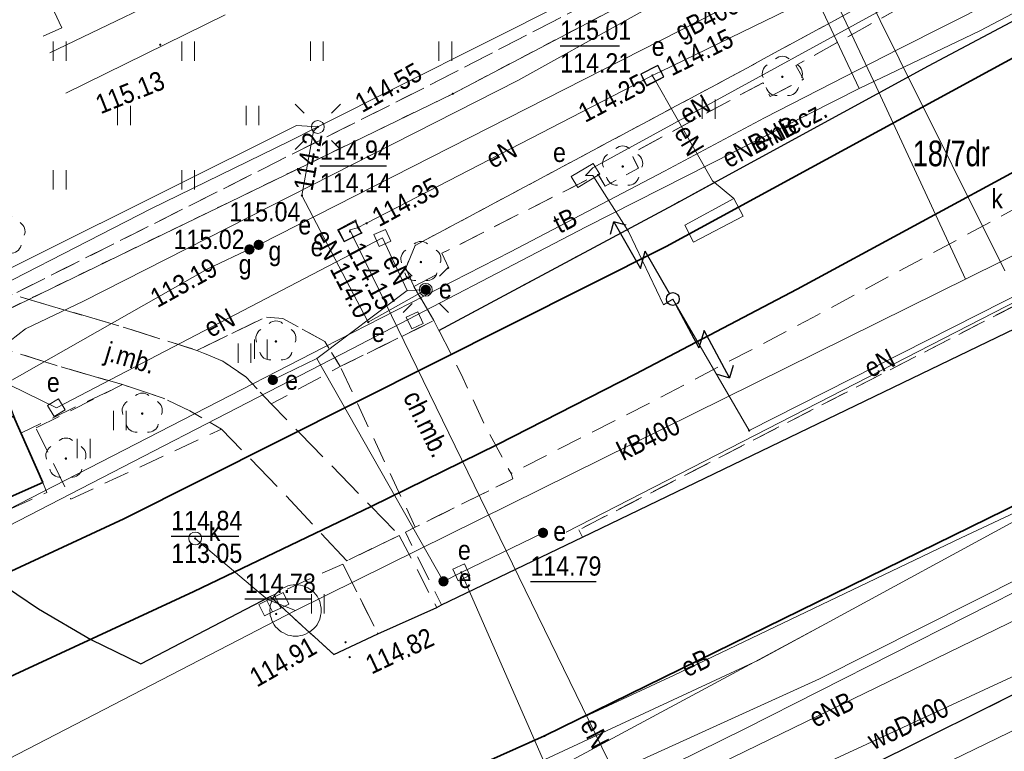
# Model space of a CAD drawing. Header units: metres. Extents: x 7495425 to 7495712, y 5787905 to 5788232.
# Tile 29 of 39: x 7495633 to 7495672, y 5787961 to 5787989. Entities that reach past the tile are written whole.
import ezdxf
from ezdxf.enums import TextEntityAlignment as Align

# ---------------------------------------------------------------- set-up
doc = ezdxf.new("R2010")
doc.units = ezdxf.units.M
for name, pattern in [('1.0_0.5', [1.5, 1, -0.5]), ('1.5_0.5', [2, 1.5, -0.5]), ('219-500', [0]), ('egug-500', [1, 0.5, -0.5]), ('l219_500', [0]), ('l32_500', [0])]:
    doc.linetypes.add(name, pattern=pattern)
doc.layers.get('0').update_dxf_attribs({"color": 2, "lineweight": 5})
doc.styles.get("Standard").update_dxf_attribs({"font": 'Working1250', "width": 0.75})
doc.linetypes.add('902-500', pattern='A,3.75,0,[1,ksztalty.shx,S=0.5,R=0,X=0,Y=0],3.75', length=7.5)
doc.linetypes.add('otkb_500', pattern='A,1.75,0,[16,ksztalty.shx,S=1,R=0,X=0,Y=0],1.75', length=3.5)

# ---------------------------------------------------------------- blocks, each defined once
blk = doc.blocks.new('OP021')
at = {"linetype": 'Continuous', "lineweight": 13}
h = blk.add_hatch(color=0, dxfattribs=at)
edge = h.paths.add_edge_path()
edge.add_arc((0, 0), 0.05, 0, 360)
at = {"color": 0, "linetype": 'Continuous', "lineweight": 13}
for centre, start, end in [((0, 0.4), 49.272, 130.728), ((-0.38, 0.124), 121.308, 202.548), ((0.38, 0.124), 337.452, 58.692), ((-0.235, -0.324), 193.221, 274.871), ((0.235, -0.324), 265.129, 346.779)]:
    blk.add_arc(centre, 0.4, start, end, dxfattribs=at)
blk = doc.blocks.new('US22A')
at = {"color": 0, "linetype": 'Continuous', "lineweight": 0}
blk.add_lwpolyline([(-0.25, -0.25), (0.25, -0.25), (0.25, 0.25), (-0.25, 0.25)], close=True, dxfattribs=at)
blk = doc.blocks.new('PW01')
at = {"linetype": 'Continuous', "lineweight": 13}
h = blk.add_hatch(color=0, dxfattribs=at)
edge = h.paths.add_edge_path()
edge.add_arc((0, 0), 0.045, 0, 360)
blk = doc.blocks.new('US22')
at = {"color": 0, "linetype": 'Continuous', "lineweight": 13}
blk.add_circle((0, 0), 0.25, dxfattribs=at)
blk = doc.blocks.new('US25')
at = {"linetype": 'Continuous', "lineweight": 0}
h = blk.add_hatch(color=0, dxfattribs=at)
edge = h.paths.add_edge_path()
edge.add_arc((0, 0), 0.2, 0, 360)
blk = doc.blocks.new('US05')
at = {"color": 0, "linetype": 'Continuous', "lineweight": 13}
for p, q in [((-0.525, -0.25), (-0.525, 0.25)), ((-0.525, 0.25), (-0.175, 0.25)), ((-0.175, -0.25), (-0.175, 0.25)), ((-0.175, 0.25), (0.175, 0.25)), ((0.175, -0.25), (0.175, 0.25)), ((0.175, 0.25), (0.525, 0.25)), ((0.525, -0.25), (0.525, 0.25)), ((-0.525, -0.25), (-0.175, -0.25)), ((-0.175, -0.25), (0.175, -0.25)), ((0.175, -0.25), (0.525, -0.25))]:
    blk.add_line(p, q, dxfattribs=at)
blk = doc.blocks.new('SM01')
at = {"color": 0, "linetype": 'Continuous', "lineweight": 13}
for p, q in [((-0.53, 0.531), (-0.883, 0.884)), ((0.531, 0.531), (0.884, 0.884)), ((-0.53, -0.53), (-0.883, -0.883)), ((0.531, -0.53), (0.884, -0.883))]:
    blk.add_line(p, q, dxfattribs=at)
blk.add_circle((0, 0), 0.25, dxfattribs=at)
blk = doc.blocks.new('SUPWP')
at = {"color": 0, "linetype": 'Continuous'}
blk.add_lwpolyline([(-0.375, -0.25), (0.375, -0.25), (0.375, 0.25), (-0.375, 0.25)], close=True, dxfattribs=at)
blk = doc.blocks.new('US18')
at = {"color": 0, "linetype": 'Continuous', "lineweight": 13}
for p, q in [((-0.5, -0.25), (-0.5, 0.25)), ((-0.5, 0.25), (0.5, 0.25)), ((0.5, -0.25), (0.5, 0.25)), ((-0.5, -0.25), (0.5, -0.25))]:
    blk.add_line(p, q, dxfattribs=at)
blk = doc.blocks.new('SUPY')
at = {"color": 0, "linetype": 'Continuous'}
for p, q in [((-0.849, 3.396), (-0.495, 3.75)), ((-0.141, 3.396), (-0.495, 3.75)), ((-0.495, 3.75), (-0.495, 1.654)), ((-0.495, 1.654), (0, 2.15)), ((0, 0.25), (0, 2.15))]:
    blk.add_line(p, q, dxfattribs=at)
blk.add_circle((0, 0), 0.25, dxfattribs=at)
blk = doc.blocks.new('TU04')
at = {"color": 0, "linetype": 'Continuous', "lineweight": 13}
for p, q in [((0, 0), (0, 0.75)), ((0.5, 0), (0.5, 0.75))]:
    blk.add_line(p, q, dxfattribs=at)
blk = doc.blocks.new('203')
at = {"linetype": 'Continuous', "lineweight": 0}
h = blk.add_hatch(color=0, dxfattribs=at)
edge = h.paths.add_edge_path()
edge.add_arc((0, 0), 0.045, 0, 360)

msp = doc.modelspace()

# ---------------------------------------------------------------- linework, layer by layer
at = {"layer": '216-obręb ewidencyjny', "color": 7, "linetype": 'l32_500', "lineweight": 35, "flags": 128}
for points in [[(7495708.18, 5787988.208), (7495653.83, 5787961.53)], [(7495653.83, 5787961.53), (7495635.58, 5787953.37)]]:
    msp.add_lwpolyline(points, dxfattribs=at)
at = {"layer": '218-kontur użytku gruntowego', "color": 3, "linetype": 'egug-500', "lineweight": 18, "flags": 128}
for points in [[(7495650.26, 5787986.53), (7495664.12, 5787993.82)], [(7495708.18, 5787988.208), (7495653.83, 5787961.53)], [(7495630.3, 5787976.85), (7495650.26, 5787986.53)], [(7495653.83, 5787961.53), (7495635.58, 5787953.37)]]:
    msp.add_lwpolyline(points, dxfattribs=at)
at = {"layer": '219-działka ewidencyjna', "color": 7, "linetype": '219-500', "lineweight": 18, "flags": 128}
for points in [[(7495664.12, 5787993.82), (7495650.26, 5787986.53)], [(7495708.18, 5787988.208), (7495653.83, 5787961.53)], [(7495630.3, 5787976.85), (7495650.26, 5787986.53)], [(7495653.83, 5787961.53), (7495635.58, 5787953.37)]]:
    msp.add_lwpolyline(points, dxfattribs=at)
at = {"layer": '219-działka ewidencyjna', "color": 7, "linetype": 'l219_500', "lineweight": 18, "flags": 128}
for points in [[(7495708.18, 5787988.208), (7495653.83, 5787961.53)], [(7495653.83, 5787961.53), (7495635.58, 5787953.37)]]:
    msp.add_lwpolyline(points, dxfattribs=at)
at = {"layer": 'bariera ochronna', "color": 7, "linetype": 'otkb_500', "lineweight": 18, "flags": 128}
msp.add_lwpolyline([(7495654.67, 5787969.47), (7495687.95, 5787986.56)], dxfattribs=at)
at = {"layer": 'chodnik', "color": 7, "linetype": '1.0_0.5', "lineweight": 18, "flags": 128}
for points in [[(7495708.18, 5788010.314), (7495706.2, 5788010.66), (7495704.86, 5788009.98), (7495699.32, 5788007.29), (7495697.67, 5788006.41), (7495687.08, 5788001.67), (7495683.13, 5787999.58), (7495672.67, 5787993.5), (7495661.31, 5787987.32), (7495648.8, 5787980.63), (7495648.43, 5787979.74), (7495648.75, 5787979.03), (7495649.52, 5787977.7), (7495645.88, 5787975.91), (7495645.28, 5787976.89), (7495643.65, 5787977.78), (7495642.98, 5787977.84), (7495640.31, 5787976.54), (7495637.49, 5787977.43), (7495633.13, 5787978.71), (7495649.31, 5787986.84), (7495658.26, 5787991.46), (7495657.07, 5788000.31), (7495648.91, 5787999.22), (7495640.67, 5787998.12), (7495640.07, 5788002.36), (7495633.44, 5788001.44), (7495628.77, 5788000.8), (7495629.51, 5787995.33), (7495625.62, 5787994.81), (7495625.09, 5787998.37), (7495624.68, 5788001.76), (7495623.29, 5788012.85), (7495631.13, 5788013.91), (7495631.04, 5788014.57), (7495640.9, 5788015.91), (7495640.77, 5788016.9), (7495642.92, 5788017.2), (7495642.79, 5788018.19), (7495646.08, 5788018.58), (7495645.95, 5788019.58), (7495646.94, 5788019.71), (7495645.31, 5788031.75), (7495643.61, 5788044.28), (7495642.76, 5788050.47), (7495648.46, 5788051.25), (7495654.59, 5788052.09), (7495653.59, 5788059.56), (7495652.73, 5788065.9), (7495650.75, 5788065.64), (7495650.54, 5788067.13), (7495647.42, 5788066.7), (7495647.15, 5788068.72), (7495646.95, 5788070.14), (7495651.39, 5788070.83), (7495656.54, 5788071.53), (7495656.74, 5788070.02), (7495657.74, 5788070.17), (7495650.5, 5788123.44), (7495649.51, 5788123.33), (7495649.71, 5788121.84), (7495643.5, 5788120.98), (7495643.77, 5788118.98), (7495634.31, 5788117.68), (7495633.83, 5788121.21), (7495632.83, 5788121.07), (7495640.07, 5788067.78), (7495639.57, 5788067.67), (7495632.77, 5788117.57), (7495632.5, 5788119.56), (7495630.28, 5788119.26), (7495630.01, 5788121.25), (7495628.98, 5788132.2), (7495627.86, 5788144.3), (7495627.75, 5788145.3), (7495628.62, 5788145.42), (7495630.72, 5788145.69), (7495630.58, 5788146.69), (7495634.06, 5788147.17), (7495633.39, 5788152.13), (7495630.6, 5788151.77), (7495630.33, 5788153.74), (7495629.35, 5788153.61), (7495628.87, 5788157.18), (7495637.74, 5788158.78), (7495638.34, 5788154.32)], [(7495648.75, 5787979.03), (7495650.11, 5787979.74), (7495649.84, 5787980.32), (7495655.91, 5787983.4), (7495656.19, 5787982.94), (7495657.49, 5787983.64), (7495657.2, 5787984.2), (7495662.33, 5787986.96), (7495662.61, 5787986.42), (7495663.9, 5787987.1), (7495663.6, 5787987.63), (7495670.22, 5787991.29), (7495670.54, 5787990.77), (7495671.72, 5787991.4), (7495671.4, 5787991.94), (7495673.02, 5787992.85), (7495672.67, 5787993.5), (7495683.13, 5787999.58), (7495683.88, 5787998.15), (7495687.88, 5788000.24), (7495687.08, 5788001.67), (7495697.67, 5788006.41), (7495698.31, 5788005.21), (7495699.95, 5788006.02), (7495699.32, 5788007.29), (7495704.86, 5788009.98), (7495705.49, 5788008.73), (7495706.83, 5788009.41), (7495706.2, 5788010.66), (7495708.18, 5788010.314)], [(7495708.18, 5788008.154), (7495697.34, 5788002.86), (7495688.66, 5787998.33), (7495674.51, 5787990.68), (7495668.77, 5787987.62), (7495658.84, 5787982.21), (7495649.72, 5787977.32), (7495649.52, 5787977.7), (7495648.75, 5787979.03)], [(7495655.16, 5787969.55), (7495655.31, 5787969.27), (7495649.82, 5787966.63), (7495648.42, 5787969.46), (7495648.8, 5787969.66), (7495652.6, 5787971.54), (7495652.53, 5787971.75), (7495657.99, 5787974.53), (7495664.27, 5787977.82), (7495688.16, 5787990.7), (7495700.02, 5787996.84), (7495708.18, 5788000.92)], [(7495708.18, 5787996.845), (7495655.16, 5787969.55)], [(7495708.18, 5787996.398), (7495692.96, 5787988.42), (7495684.9, 5787984.22), (7495679.91, 5787981.37), (7495678.3, 5787980.48), (7495672.89, 5787977.76), (7495655.31, 5787969.27), (7495655.17, 5787969.56), (7495708.18, 5787996.845)], [(7495660.86, 5787954.55), (7495659.64, 5787956.96), (7495679.88, 5787967.02), (7495683.81, 5787969.01), (7495687.2, 5787970.99), (7495708.18, 5787984.385)]]:
    msp.add_lwpolyline(points, dxfattribs=at)
for points in [[(7495627.35, 5787980.34), (7495630.91, 5787977.47), (7495631.59, 5787977.05), (7495632.41, 5787976.73), (7495634.85, 5787975.95), (7495637.41, 5787975.21), (7495633.46, 5787973.32), (7495633.08, 5787974.28), (7495629, 5787972.35), (7495628.44, 5787973.74), (7495628, 5787975.43)], [(7495645.88, 5787975.91), (7495649.52, 5787977.7), (7495649.72, 5787977.32), (7495650.26, 5787976.28), (7495650.58, 5787975.61), (7495651.57, 5787973.5), (7495652.53, 5787971.75), (7495652.6, 5787971.54), (7495648.8, 5787969.66)], [(7495648.18, 5787969.34), (7495649.64, 5787966.53), (7495647.35, 5787965.51), (7495645.98, 5787968.22), (7495646.14, 5787968.35)]]:
    msp.add_lwpolyline(points, close=True, dxfattribs=at)
at = {"layer": 'jezdnia', "color": 7, "linetype": '1.5_0.5', "lineweight": 18, "flags": 128}
for points in [[(7495603.56, 5788152.84), (7495609.77, 5788114.89), (7495628, 5787975.43), (7495628.44, 5787973.74), (7495629, 5787972.35), (7495629.4, 5787971.61), (7495629.98, 5787970.8), (7495630.5, 5787970.23), (7495631.27, 5787969.59), (7495632.11, 5787969.05), (7495631.17, 5787968.66), (7495632.44, 5787967.62), (7495634.14, 5787966.48), (7495636.18, 5787965.28), (7495638.12, 5787964.34), (7495643.16, 5787966.96), (7495645.63, 5787964.7), (7495647.35, 5787965.51), (7495649.64, 5787966.53), (7495649.82, 5787966.63), (7495655.31, 5787969.27), (7495672.89, 5787977.76), (7495678.3, 5787980.48), (7495679.11, 5787980.93), (7495679.91, 5787981.37), (7495682.48, 5787982.85), (7495684.9, 5787984.22), (7495692.96, 5787988.42), (7495708.18, 5787996.398)], [(7495708.18, 5787984.385), (7495687.2, 5787970.99), (7495683.81, 5787969.01), (7495679.88, 5787967.02), (7495659.64, 5787956.96), (7495652.8, 5787953.88), (7495648.57, 5787951.67), (7495647.93, 5787951.22), (7495647.71, 5787950.69), (7495647.73, 5787950.15), (7495648.03, 5787949.69), (7495648.55, 5787949.46), (7495649.23, 5787949.54), (7495654.04, 5787951.3), (7495660.86, 5787954.55), (7495669.75, 5787958.98), (7495694.78, 5787971.86), (7495704.08, 5787976.77), (7495708.18, 5787978.882)]]:
    msp.add_lwpolyline(points, dxfattribs=at)
msp.add_lwpolyline([(7495626.62, 5787985.34), (7495627.63, 5787983.19), (7495628.67, 5787982.06), (7495631.37, 5787979.82), (7495632.63, 5787978.9), (7495633.13, 5787978.71), (7495637.49, 5787977.43), (7495640.31, 5787976.54), (7495641.31, 5787976.12), (7495642.21, 5787975.51), (7495643.2, 5787974.46), (7495644.32, 5787973.31), (7495647.09, 5787970.46), (7495648.18, 5787969.34), (7495646.14, 5787968.35), (7495643.76, 5787970.9), (7495641.26, 5787973.48), (7495640.03, 5787974.19), (7495638.96, 5787974.7), (7495637.41, 5787975.21), (7495634.85, 5787975.95), (7495632.41, 5787976.73), (7495631.59, 5787977.05), (7495630.91, 5787977.47), (7495627.35, 5787980.34)], close=True, dxfattribs=at)
at = {"layer": 'komora podziemna', "color": 1, "linetype": 'CONTINUOUS', "lineweight": 18, "flags": 128}
for points in [[(7495657.58, 5787987.3), (7495658.24, 5787987.63), (7495658.36, 5787987.4), (7495658.46, 5787987.19), (7495658.14, 5787987.03), (7495657.8, 5787986.86), (7495657.68, 5787987.06)], [(7495645.77, 5787981.23), (7495646.49, 5787981.62), (7495646.56, 5787981.31), (7495646.74, 5787981.11), (7495646.39, 5787980.96), (7495646.03, 5787980.77)]]:
    msp.add_lwpolyline(points, close=True, dxfattribs=at)
at = {"layer": 'komora podziemna', "color": 34, "linetype": 'CONTINUOUS', "lineweight": 18, "flags": 128}
msp.add_lwpolyline([(7495645.14, 5787966.42), (7495645.14, 5787966.32), (7495645.12, 5787966.22), (7495645.1, 5787966.13), (7495645.07, 5787966.04), (7495645.03, 5787965.95), (7495644.98, 5787965.86), (7495644.92, 5787965.78), (7495644.85, 5787965.71), (7495644.78, 5787965.65), (7495644.7, 5787965.59), (7495644.62, 5787965.54), (7495644.53, 5787965.5), (7495644.43, 5787965.46), (7495644.34, 5787965.44), (7495644.24, 5787965.42), (7495644.14, 5787965.42), (7495644.05, 5787965.42), (7495643.95, 5787965.44), (7495643.85, 5787965.46), (7495643.76, 5787965.5), (7495643.67, 5787965.54), (7495643.59, 5787965.59), (7495643.51, 5787965.65), (7495643.44, 5787965.71), (7495643.37, 5787965.78), (7495643.31, 5787965.86), (7495643.26, 5787965.95), (7495643.22, 5787966.04), (7495643.19, 5787966.13), (7495643.16, 5787966.22), (7495643.15, 5787966.32), (7495643.14, 5787966.42), (7495643.15, 5787966.52), (7495643.16, 5787966.61), (7495643.19, 5787966.71), (7495643.22, 5787966.8), (7495643.26, 5787966.89), (7495643.31, 5787966.97), (7495643.37, 5787967.05), (7495643.44, 5787967.13), (7495643.51, 5787967.19), (7495643.59, 5787967.25), (7495643.67, 5787967.3), (7495643.76, 5787967.34), (7495643.85, 5787967.38), (7495643.95, 5787967.4), (7495644.05, 5787967.41), (7495644.14, 5787967.42), (7495644.24, 5787967.41), (7495644.34, 5787967.4), (7495644.43, 5787967.38), (7495644.53, 5787967.34), (7495644.62, 5787967.3), (7495644.7, 5787967.25), (7495644.78, 5787967.19), (7495644.85, 5787967.13), (7495644.92, 5787967.05), (7495644.98, 5787966.97), (7495645.03, 5787966.89), (7495645.07, 5787966.8), (7495645.1, 5787966.71), (7495645.12, 5787966.61), (7495645.14, 5787966.52)], close=True, dxfattribs=at)
at = {"layer": 'krawężnik', "color": 7, "linetype": 'CONTINUOUS', "lineweight": 25, "flags": 128}
for points in [[(7495649.72, 5787977.32), (7495658.84, 5787982.21), (7495668.77, 5787987.62), (7495674.51, 5787990.68), (7495688.66, 5787998.33), (7495697.34, 5788002.86), (7495708.18, 5788008.154)], [(7495645.63, 5787964.7), (7495647.35, 5787965.51), (7495649.64, 5787966.53), (7495649.82, 5787966.63), (7495655.31, 5787969.27), (7495672.89, 5787977.76), (7495678.3, 5787980.48), (7495679.11, 5787980.93), (7495679.91, 5787981.37), (7495682.48, 5787982.85), (7495684.9, 5787984.22), (7495692.96, 5787988.42)], [(7495708.18, 5787984.385), (7495687.2, 5787970.99), (7495683.81, 5787969.01), (7495679.88, 5787967.02), (7495659.64, 5787956.96), (7495652.8, 5787953.88), (7495648.57, 5787951.67), (7495647.93, 5787951.22), (7495647.71, 5787950.69), (7495647.73, 5787950.15), (7495648.03, 5787949.69), (7495648.55, 5787949.46), (7495649.23, 5787949.54), (7495654.04, 5787951.3), (7495660.86, 5787954.55), (7495669.75, 5787958.98), (7495694.78, 5787971.86), (7495704.08, 5787976.77), (7495708.18, 5787978.882)], [(7495632.11, 5787969.05), (7495631.17, 5787968.66), (7495632.44, 5787967.62), (7495634.14, 5787966.48), (7495636.18, 5787965.28), (7495638.12, 5787964.34), (7495643.16, 5787966.96)]]:
    msp.add_lwpolyline(points, dxfattribs=at)
at = {"layer": 'ogrodzenie trwałe', "color": 7, "linetype": '902-500', "lineweight": 35, "flags": 128}
msp.add_lwpolyline([(7495632.11, 5787970.43), (7495630.98, 5787973.01), (7495633.17, 5787973.98), (7495634.31, 5787971.4)], close=True, dxfattribs=at)
at = {"layer": 'przewód elektroenergetyczny podziemny', "color": 1, "linetype": 'CONTINUOUS', "lineweight": 18, "flags": 128}
for points in [[(7495708.18, 5788023.229), (7495699.16, 5788019.26), (7495689.6, 5788014.69), (7495679, 5788009.8), (7495660.95, 5788001.39), (7495667.62, 5787987.89), (7495671.74, 5787979.64)], [(7495708.18, 5788016.915), (7495702.32, 5788013.84), (7495692.34, 5788008.48), (7495686.41, 5788005.58), (7495680.61, 5788002.7), (7495671.77, 5787998.41), (7495662.87, 5787994.1), (7495654.72, 5787990.12), (7495645.01, 5787985.24)], [(7495708.18, 5788008.507), (7495702.09, 5788005.33), (7495684.95, 5787996.47), (7495680.11, 5787993.92), (7495677.37, 5787992.47), (7495670.76, 5787988.98)], [(7495634.33, 5787988.77), (7495635.05, 5787989.1), (7495633.36, 5787992.71), (7495642.89, 5787997.36), (7495656.7, 5788004.09), (7495656.81, 5788004.67), (7495656.48, 5788006.17), (7495655.91, 5788007.86), (7495656.56, 5788008.14), (7495657.14, 5788008.07)], [(7495657.8, 5788001.59), (7495658.83, 5788002.15), (7495659.38, 5788002.45), (7495660.09, 5788000.95), (7495662.79, 5787995.2), (7495666.73, 5787986.82), (7495670.21, 5787979.32)], [(7495658.83, 5788002.15), (7495659.15, 5788001.45), (7495662.25, 5787994.86), (7495666.07, 5787986.74)], [(7495658.02, 5787987.24), (7495658.36, 5787987.4), (7495680.84, 5787998.34), (7495681.17, 5787998.49)], [(7495676.38, 5787995.61), (7495676.65, 5787995.05), (7495673.11, 5787993.18), (7495655.71, 5787983.65), (7495655.42, 5787983.35)], [(7495641.4, 5787989.61), (7495635.21, 5787986.55)], [(7495670.76, 5787988.98), (7495666.07, 5787986.74), (7495655.45, 5787981.35), (7495646.33, 5787976.6), (7495632.96, 5787969.7), (7495625.08, 5787965.68)], [(7495670.76, 5787988.98), (7495666.07, 5787986.74), (7495655.45, 5787981.35), (7495646.33, 5787976.6), (7495632.96, 5787969.7), (7495625.08, 5787965.68)], [(7495638.11, 5787954.14), (7495648.99, 5787959.3), (7495658.87, 5787963.9), (7495670.04, 5787969.25), (7495674.04, 5787971.13), (7495674.47, 5787971.34), (7495674.9, 5787971.54), (7495679.44, 5787973.68), (7495693.85, 5787980.46), (7495705.03, 5787985.75), (7495708.18, 5787987.262)], [(7495646.25, 5787981.23), (7495646.56, 5787981.31), (7495646.91, 5787981.49), (7495657.68, 5787987.06), (7495658.02, 5787987.24)], [(7495658.02, 5787987.24), (7495658.14, 5787987.03), (7495660.36, 5787983.14), (7495661.19, 5787982.46)], [(7495600.19, 5787969.62), (7495612.78, 5787975.37), (7495622.13, 5787976.05), (7495628.88, 5787977.67), (7495644.18, 5787985.29), (7495645.01, 5787985.24)], [(7495629.11, 5787977.23), (7495630.22, 5787977.8), (7495638.52, 5787982.05), (7495643.91, 5787984.69), (7495645.01, 5787985.24)], [(7495649.21, 5787978.9), (7495646.97, 5787977.64), (7495644.39, 5787982.57), (7495644.84, 5787985.07), (7495645.01, 5787985.24)], [(7495658.82, 5787978.54), (7495661.79, 5787973.42), (7495681.58, 5787983.45), (7495682.57, 5787984.14)], [(7495657.09, 5787981.17), (7495655.71, 5787983.35), (7495655.42, 5787983.35)], [(7495665.35, 5787942.06), (7495665.22, 5787942.27), (7495646.39, 5787980.96), (7495646.25, 5787981.23)], [(7495647.52, 5787980.92), (7495634.84, 5787974.31)], [(7495649.21, 5787978.9), (7495648.48, 5787978.87), (7495647.52, 5787980.92)], [(7495657.09, 5787981.17), (7495658.46, 5787978.32), (7495658.82, 5787978.54)], [(7495708.18, 5787980.125), (7495703.3, 5787977.86), (7495696, 5787974.47), (7495693.1, 5787977.5), (7495688.59, 5787975.15), (7495682.28, 5787972.25), (7495675.96, 5787969.07), (7495675.15, 5787968.66), (7495673.11, 5787967.64), (7495661.65, 5787961.82), (7495652.47, 5787957.29), (7495651.62, 5787955.78), (7495644, 5787952.26), (7495634.14, 5787947.46), (7495629.99, 5787945.52), (7495619.18, 5787940.5), (7495608.18, 5787935.28), (7495596.05, 5787929.52), (7495584.88, 5787924.46), (7495572.18, 5787918.58)], [(7495648.48, 5787978.87), (7495644.97, 5787976.23)], [(7495634.84, 5787974.31), (7495630.54, 5787976.41)], [(7495649.9, 5787967.55), (7495644.97, 5787976.23), (7495643.26, 5787975.39)], [(7495687.41, 5787973.5), (7495683.09, 5787971.54), (7495682.88, 5787971.44), (7495676.34, 5787968.16), (7495675.55, 5787967.76), (7495671.86, 5787965.91), (7495656.52, 5787958.45), (7495653.99, 5787957.12), (7495653.22, 5787956.87)], [(7495650.59, 5787967.9), (7495653.77, 5787969.44)], [(7495685.92, 5787968.49), (7495677.98, 5787964.62), (7495677.19, 5787964.24), (7495660.42, 5787956.08)], [(7495650.59, 5787967.9), (7495649.9, 5787967.55)], [(7495656.74, 5787953.81), (7495650.59, 5787967.9)]]:
    msp.add_lwpolyline(points, dxfattribs=at)
msp.add_lwpolyline([(7495661.19, 5787982.46), (7495661.56, 5787981.77), (7495659.63, 5787980.75), (7495659.29, 5787981.42)], close=True, dxfattribs=at)
at = {"layer": 'przewód gazowy', "color": 40, "linetype": 'CONTINUOUS', "lineweight": 18, "flags": 128}
for points in [[(7495693.25, 5788008.33), (7495661.38, 5787991.83), (7495652.79, 5787987.05), (7495635.89, 5787978.46), (7495633.64, 5787977.38), (7495627.36, 5787972.47), (7495596.43, 5787958.12), (7495569.07, 5787945.56), (7495566.02, 5787943.87)], [(7495642.74, 5787980.66), (7495678.4, 5787998.83), (7495694.31, 5788007.05)], [(7495708.18, 5787989.784), (7495704.4, 5787987.71), (7495672.4, 5787970.05), (7495664.76, 5787965.89), (7495662.15, 5787964.48), (7495622.4, 5787945.99)], [(7495708.18, 5787985.825), (7495695.82, 5787979.62), (7495672.51, 5787967.78), (7495664.53, 5787963.76), (7495645.5, 5787955.1), (7495640.42, 5787952.81), (7495625.63, 5787946.13)], [(7495642.74, 5787980.66), (7495642.46, 5787980.53), (7495640.7, 5787979.7), (7495628.55, 5787972.8), (7495627.4, 5787971.94), (7495620.55, 5787967.37), (7495619.74, 5787966.76), (7495597.89, 5787956.74), (7495597.24, 5787956.62), (7495587.39, 5787952.08), (7495568.24, 5787943.1), (7495566.94, 5787942.51), (7495551.56, 5787935.55), (7495547.43, 5787933.55), (7495546.43, 5787933.06), (7495531.29, 5787925.71)], [(7495664.76, 5787965.89), (7495640.42, 5787952.81), (7495630.8, 5787947.65), (7495627.51, 5787946.11)]]:
    msp.add_lwpolyline(points, dxfattribs=at)
at = {"layer": 'przewód kanalizacyjny', "color": 34, "linetype": 'CONTINUOUS', "lineweight": 18, "flags": 128}
for points in [[(7495673.93, 5787981.16), (7495644.14, 5787966.42)], [(7495640.24, 5787969.22), (7495643.05, 5787966.85), (7495644.14, 5787966.42)], [(7495644.14, 5787966.42), (7495624, 5787956)]]:
    msp.add_lwpolyline(points, dxfattribs=at)
at = {"layer": 'przewód telekomunikacyjny podziemny', "color": 30, "linetype": 'CONTINUOUS', "lineweight": 18, "flags": 128}
for points in [[(7495708.18, 5788009.416), (7495703.02, 5788006.68), (7495698.74, 5788004.5), (7495696.54, 5788003.29), (7495691.58, 5788000.7), (7495685.73, 5787997.68), (7495681.4, 5787995.4), (7495679.58, 5787994.47), (7495675.95, 5787992.58), (7495671.25, 5787990.11), (7495667.62, 5787988.28), (7495662.39, 5787985.59), (7495658.49, 5787983.52), (7495652.51, 5787980.38), (7495645.26, 5787976.67), (7495640.21, 5787974.07), (7495631.1, 5787969.39), (7495624.8, 5787966.19), (7495623.97, 5787965.91)], [(7495640.69, 5787991.07), (7495634.58, 5787988.13)]]:
    msp.add_lwpolyline(points, dxfattribs=at)
at = {"layer": 'przewód wodociągowy', "color": 5, "linetype": 'CONTINUOUS', "lineweight": 18, "flags": 128}
msp.add_lwpolyline([(7495557.73, 5787910.88), (7495674.97, 5787965.2), (7495706.19, 5787980.91)], dxfattribs=at)
at = {"layer": 'rzędna-Atr2', "color": 7, "flags": 128}
for points in [[(7495654.44, 5787988.4), (7495656.741, 5787988.4)], [(7495645.09, 5787983.73), (7495647.683, 5787983.73)], [(7495639.31, 5787969.31), (7495641.935, 5787969.31)], [(7495653.28, 5787967.54), (7495655.841, 5787967.54)], [(7495642.17, 5787966.87), (7495644.763, 5787966.87)]]:
    msp.add_lwpolyline(points, dxfattribs=at)
at = {"layer": 'tor', "color": 7, "linetype": 'CONTINUOUS', "lineweight": 35, "flags": 128}
for points in [[(7495595.8, 5787950.62), (7495637.47, 5787969.99), (7495658.56, 5787980.59), (7495677.37, 5787990.83), (7495685.82, 5787995.31), (7495697.8, 5788001.52), (7495704.06, 5788004.68), (7495708.18, 5788006.709)], [(7495597.33, 5787947.27), (7495640.19, 5787967.16), (7495647.09, 5787970.46), (7495652, 5787972.88), (7495657.35, 5787975.61), (7495663.66, 5787978.92), (7495681.86, 5787988.79), (7495687.56, 5787991.82), (7495693.48, 5787994.91), (7495699.42, 5787997.96), (7495708.18, 5788002.34)]]:
    msp.add_lwpolyline(points, dxfattribs=at)
at = {"layer": 'trawnik', "color": 7, "linetype": '1.0_0.5', "lineweight": 18, "flags": 128}
for points in [[(7495625.83, 5787992.7), (7495625.62, 5787994.81), (7495629.51, 5787995.33), (7495628.77, 5788000.8), (7495633.44, 5788001.44), (7495640.07, 5788002.36), (7495640.67, 5787998.12), (7495648.91, 5787999.22), (7495657.07, 5788000.31), (7495658.26, 5787991.46), (7495649.31, 5787986.84), (7495633.13, 5787978.71), (7495632.63, 5787978.9), (7495631.37, 5787979.82), (7495628.67, 5787982.06), (7495627.63, 5787983.19), (7495626.62, 5787985.34)], [(7495648.43, 5787979.74), (7495648.8, 5787980.63), (7495661.31, 5787987.32), (7495672.67, 5787993.5), (7495673.02, 5787992.85), (7495671.4, 5787991.94), (7495671.72, 5787991.4), (7495670.54, 5787990.77), (7495670.22, 5787991.29), (7495663.6, 5787987.63), (7495663.9, 5787987.1), (7495662.61, 5787986.42), (7495662.33, 5787986.96), (7495657.2, 5787984.2), (7495657.49, 5787983.64), (7495656.19, 5787982.94), (7495655.91, 5787983.4), (7495649.84, 5787980.32), (7495650.11, 5787979.74), (7495648.75, 5787979.03)], [(7495640.31, 5787976.54), (7495642.98, 5787977.84), (7495643.65, 5787977.78), (7495645.28, 5787976.89), (7495645.88, 5787975.91), (7495643.2, 5787974.46), (7495642.21, 5787975.51), (7495641.31, 5787976.12)], [(7495634.05, 5787973.52), (7495637.41, 5787975.21), (7495638.96, 5787974.7), (7495640.03, 5787974.19), (7495641.26, 5787973.48), (7495635.4, 5787970.75)], [(7495629, 5787972.35), (7495633.08, 5787974.28), (7495633.17, 5787973.98), (7495630.98, 5787973.01), (7495632.11, 5787970.43), (7495634.31, 5787971.4), (7495634.47, 5787971.01), (7495632.08, 5787969.92), (7495632.43, 5787969.04), (7495632.11, 5787969.05), (7495631.27, 5787969.59), (7495630.5, 5787970.23), (7495629.98, 5787970.8), (7495629.4, 5787971.61)], [(7495645.98, 5787968.22), (7495647.35, 5787965.51), (7495645.63, 5787964.7), (7495643.16, 5787966.96)]]:
    msp.add_lwpolyline(points, close=True, dxfattribs=at)

# ---------------------------------------------------------------- block references
at = {"layer": '203-punkt graniczny', "color": 7, "linetype": 'CONTINUOUS', "lineweight": 18}
for p in [(7495650.26, 5787986.53), (7495653.83, 5787961.53)]:
    msp.add_blockref('203', p, dxfattribs=at)
at = {"layer": 'drzewo liściaste', "color": 94, "linetype": 'CONTINUOUS', "lineweight": 18}
for p in [(7495663.08, 5787987.19), (7495656.87, 5787983.7), (7495632.84, 5787981.05), (7495649.02, 5787979.98), (7495643.38, 5787976.89), (7495638.18, 5787974.08), (7495635.21, 5787972.33)]:
    msp.add_blockref('OP021', p, dxfattribs=at)
at = {"layer": 'elektroenergetyczne urządzenie techniczne', "color": 1, "linetype": 'CONTINUOUS', "lineweight": 18, "rotation": 7.868}
msp.add_blockref('US25', (7495649.21, 5787978.9), dxfattribs=at)
at = {"layer": 'elektroenergetyczne urządzenie techniczne', "color": 1, "linetype": 'CONTINUOUS', "lineweight": 18}
for p in [(7495643.26, 5787975.39), (7495653.77, 5787969.44), (7495649.9, 5787967.55)]:
    msp.add_blockref('US25', p, dxfattribs=at)
at = {"layer": 'kratka ściekowa', "color": 34, "linetype": 'CONTINUOUS', "lineweight": 18, "rotation": 26.053}
msp.add_blockref('US05', (7495643.3, 5787966.66), dxfattribs=at)
at = {"layer": 'latarnia', "color": 7, "linetype": 'CONTINUOUS', "lineweight": 18}
for p in [(7495645.01, 5787985.24), (7495649.21, 5787978.9)]:
    msp.add_blockref('SM01', p, dxfattribs=at)
at = {"layer": 'pikieta sztuczna', "color": 7, "linetype": 'CONTINUOUS', "lineweight": 13}
for p in [(7495638.88, 5787988.44), (7495646.09, 5787965.18), (7495646.25, 5787964.6)]:
    msp.add_blockref('PW01', p, dxfattribs=at)
at = {"layer": 'rzędna', "color": 1, "linetype": 'CONTINUOUS', "lineweight": 18}
for p in [(7495658.36, 5787987.4), (7495657.68, 5787987.06), (7495644.39, 5787982.57), (7495646.39, 5787980.96), (7495646.97, 5787977.64)]:
    msp.add_blockref('PW01', p, dxfattribs=at)
for p, rotation in [((7495658.02, 5787987.24), 27.466), ((7495645.01, 5787985.24), 179.909), ((7495646.26, 5787981.17), 27.181), ((7495646.91, 5787981.49), 179.909), ((7495661.79, 5787973.42), 179.909), ((7495650.59, 5787967.9), 114.298)]:
    msp.add_blockref('PW01', p, dxfattribs=dict(at, rotation=rotation))
at = {"layer": 'rzędna', "color": 40, "linetype": 'CONTINUOUS', "lineweight": 18}
for p in [(7495642.35, 5787980.47), (7495642.46, 5787980.53), (7495642.71, 5787980.65)]:
    msp.add_blockref('PW01', p, dxfattribs=at)
at = {"layer": 'rzędna', "color": 34, "linetype": 'CONTINUOUS', "lineweight": 18, "rotation": 179.909}
msp.add_blockref('PW01', (7495640.24, 5787969.22), dxfattribs=at)
at = {"layer": 'rzędna', "color": 7, "linetype": 'CONTINUOUS', "lineweight": 18, "rotation": 179.909}
msp.add_blockref('PW01', (7495643.39, 5787966.28), dxfattribs=at)
at = {"layer": 'szafa elektroenergetyczna lub kontener', "color": 1, "linetype": 'CONTINUOUS', "lineweight": 18, "rotation": 31.161}
msp.add_blockref('US18', (7495655.42, 5787983.35), dxfattribs=at)
at = {"layer": 'słup trakcyjny', "color": 7, "linetype": 'CONTINUOUS', "lineweight": 18}
for rotation in [29.932, 208.208]:
    msp.add_blockref('SUPY', (7495658.82, 5787978.54), dxfattribs=dict(at, rotation=rotation))
at = {"layer": 'trawnik', "color": 7, "linetype": 'CONTINUOUS', "lineweight": 18}
for p in [(7495634.719, 5787987.809), (7495639.719, 5787987.809), (7495644.719, 5787987.809), (7495649.719, 5787987.809), (7495659.963, 5787985.553), (7495659.963, 5787985.553), (7495637.219, 5787985.309), (7495642.219, 5787985.309), (7495634.719, 5787982.809), (7495639.719, 5787982.809), (7495641.909, 5787976.059), (7495642.542, 5787976.211), (7495637.059, 5787973.437), (7495635.649, 5787972.349), (7495644.759, 5787966.299)]:
    msp.add_blockref('TU04', p, dxfattribs=at)
at = {"layer": 'właz do komory lub kanału - kwadratowy', "color": 7, "linetype": 'CONTINUOUS', "lineweight": 18}
for p, rotation in [((7495647.52, 5787980.92), 23.927), ((7495648.78, 5787977.71), 115.447), ((7495634.84, 5787974.31), 121.453), ((7495650.59, 5787967.9), 114.298)]:
    msp.add_blockref('US22A', p, dxfattribs=dict(at, rotation=rotation))
at = {"layer": 'właz do komory lub kanału - okrągły', "color": 7, "linetype": 'CONTINUOUS', "lineweight": 18, "rotation": 179.909}
msp.add_blockref('US22', (7495640.24, 5787969.22), dxfattribs=at)
at = {"layer": 'właz do komory lub kanału - prostokątny', "color": 7, "linetype": 'CONTINUOUS', "lineweight": 18}
for p, rotation in [((7495658.02, 5787987.24), 27.466), ((7495646.26, 5787981.17), 27.181)]:
    msp.add_blockref('SUPWP', p, dxfattribs=dict(at, rotation=rotation))
at = {"layer": 'zasuwa lub zawór', "color": 40, "linetype": 'CONTINUOUS', "lineweight": 18}
for p in [(7495642.71, 5787980.65), (7495642.35, 5787980.47)]:
    msp.add_blockref('US25', p, dxfattribs=at)

# ---------------------------------------------------------------- texts
at = {"layer": '210-oznaczenie konturu użytku gruntowego', "color": 3, "linetype": 'CONTINUOUS', "lineweight": 18, "width": 0.79}
msp.add_text('dr', height=1, dxfattribs=at).set_placement((7495670.21, 5787983.71))
at = {"layer": '211-numer działki ewidencyjnej', "color": 7, "linetype": 'CONTINUOUS', "lineweight": 18, "width": 0.79}
msp.add_text('18/7', height=1, dxfattribs=at).set_placement((7495670.21, 5787983.71), align=Align.RIGHT)
at = {"layer": 'chodnik-Atr17', "color": 7, "width": 0.9}
msp.add_text('ch.mb.', height=0.75, rotation=296.099, dxfattribs=at).set_placement((7495649.24, 5787973.68), align=Align.MIDDLE_CENTER)
at = {"layer": 'elektroenergetyczne urządzenie techniczne-Atr17', "color": 1, "width": 0.9}
for p in [(7495649.72, 5787978.56), (7495643.74, 5787975.01), (7495654.17, 5787969.13), (7495650.49, 5787967.29)]:
    msp.add_text('e', height=0.75, dxfattribs=at).set_placement(p)
at = {"layer": 'jezdnia-Atr17', "color": 7, "width": 0.9}
msp.add_text('j.mb.', height=0.75, rotation=343.448, dxfattribs=at).set_placement((7495637.72, 5787976.25), align=Align.MIDDLE_CENTER)
at = {"layer": 'pikieta sztuczna-Atr2', "color": 7, "width": 0.9}
for s, rotation, p in [('115.13', 21.727, (7495636.56, 5787985.73)), ('114.82', 25.115, (7495647.1, 5787963.92)), ('114.91', 29.777, (7495642.64, 5787963.41))]:
    msp.add_text(s, height=0.75, rotation=rotation, dxfattribs=at).set_placement(p)
at = {"layer": 'przewód elektroenergetyczny podziemny-Atr1', "color": 1, "width": 0.9}
for s, rotation, p in [('eN', 28.71, (7495659.68, 5787985.94)), ('eNB-niecz.', 27.517, (7495662.776, 5787984.973)), ('eNB', 27.517, (7495662.776, 5787984.973)), ('eN', 300.677, (7495659.46, 5787984.72)), ('eN', 27.343, (7495652.15, 5787984.2)), ('eN', 27.533, (7495641.18, 5787977.62)), ('eN', 26.877, (7495666.86, 5787976.05)), ('eB', 25.304, (7495659.71, 5787964.38)), ('eN', 296.915, (7495655.79, 5787961.64))]:
    msp.add_text(s, height=0.75, rotation=rotation, dxfattribs=at).set_placement(p, align=Align.MIDDLE_CENTER)
for s, rotation, p in [('eN', -62.376, (7495645.12, 5787981.17)), ('eN', -64.907, (7495647.85, 5787980.21)), ('eNB', 25.934, (7495664.2, 5787962.18))]:
    msp.add_text(s, height=0.75, rotation=rotation, dxfattribs=at).set_placement(p, align=Align.MIDDLE_LEFT)
at = {"layer": 'przewód gazowy-Atr1', "color": 40, "width": 0.9}
msp.add_text('gB400', height=0.75, rotation=26.988, dxfattribs=at).set_placement((7495660.15, 5787989.49), align=Align.MIDDLE_CENTER)
at = {"layer": 'przewód kanalizacyjny-Atr1', "color": 34, "width": 0.9}
msp.add_text('kB400', height=0.75, rotation=26.335, dxfattribs=at).set_placement((7495657.87, 5787973.13), align=Align.MIDDLE_CENTER)
at = {"layer": 'przewód telekomunikacyjny podziemny-Atr1', "color": 30, "width": 0.9}
msp.add_text('tB', height=0.75, rotation=26.742, dxfattribs=at).set_placement((7495654.63, 5787981.6), align=Align.MIDDLE_CENTER)
at = {"layer": 'przewód wodociągowy-Atr1', "color": 5, "width": 0.9}
msp.add_text('woD400', height=0.75, rotation=24.859, dxfattribs=at).set_placement((7495667.97, 5787962.01), align=Align.MIDDLE_CENTER)
at = {"layer": 'rzędna-Atr2', "color": 1, "width": 0.9}
for s, p in [('115.01', (7495654.44, 5787988.408)), ('114.94', (7495645.09, 5787983.738)), ('114.79', (7495653.28, 5787967.548))]:
    msp.add_text(s, height=0.75, dxfattribs=at).set_placement(p, align=Align.BOTTOM_LEFT)
for s, rotation, p in [('114.15', 26.232, (7495658.61, 5787987.54)), ('114.55', 29.389, (7495646.55, 5787986.1)), ('114.25', 27.951, (7495655.23, 5787985.72)), ('114.2', 79.796, (7495644.43, 5787982.78)), ('114.35', 28.495, (7495647.21, 5787981.66)), ('114.15', 297.791, (7495646.43, 5787980.66)), ('114.0', 297.624, (7495645.79, 5787979.89))]:
    msp.add_text(s, height=0.75, rotation=rotation, dxfattribs=at).set_placement(p, align=Align.MIDDLE_LEFT)
at = {"layer": 'rzędna-Atr2', "color": 40, "width": 0.9}
for s, p in [('115.04', (7495641.57, 5787981.56)), ('115.02', (7495639.4, 5787980.49))]:
    msp.add_text(s, height=0.75, dxfattribs=at).set_placement(p)
msp.add_text('113.19', height=0.75, rotation=29.015, dxfattribs=at).set_placement((7495641, 5787979.85), align=Align.MIDDLE_RIGHT)
at = {"layer": 'rzędna-Atr2', "color": 34, "width": 0.9}
msp.add_text('114.84', height=0.75, dxfattribs=at).set_placement((7495639.31, 5787969.317), align=Align.BOTTOM_LEFT)
at = {"layer": 'rzędna-Atr2', "color": 7, "width": 0.9}
msp.add_text('114.78', height=0.75, dxfattribs=at).set_placement((7495642.17, 5787966.878), align=Align.BOTTOM_LEFT)
at = {"layer": 'rzędna-Atr3', "color": 1, "width": 0.9}
for s, p in [('114.21', (7495654.44, 5787987.133)), ('114.14', (7495645.09, 5787982.463))]:
    msp.add_text(s, height=0.75, dxfattribs=at).set_placement(p, align=Align.BOTTOM_LEFT)
at = {"layer": 'rzędna-Atr3', "color": 34, "width": 0.9}
msp.add_text('113.05', height=0.75, dxfattribs=at).set_placement((7495639.31, 5787968.042), align=Align.BOTTOM_LEFT)
at = {"layer": 'szafa elektroenergetyczna lub kontener-Atr17', "color": 1, "width": 0.9}
msp.add_text('e', height=0.75, dxfattribs=at).set_placement((7495654.16, 5787984.25), align=Align.MIDDLE_LEFT)
at = {"layer": 'właz do komory lub kanału - kwadratowy-Atr17', "color": 7, "width": 0.9}
for p in [(7495644.73, 5787980.58), (7495634.47, 5787975.3), (7495650.46, 5787968.77)]:
    msp.add_text('e', height=0.75, dxfattribs=at).set_placement(p, align=Align.MIDDLE_LEFT)
msp.add_text('e', height=0.75, dxfattribs=at).set_placement((7495647.61, 5787976.87), align=Align.RIGHT)
at = {"layer": 'właz do komory lub kanału - okrągły-Atr17', "color": 7, "width": 0.9}
msp.add_text('k', height=0.75, dxfattribs=at).set_placement((7495671.66, 5787982.07), align=Align.RIGHT)
msp.add_text('k', height=0.75, dxfattribs=at).set_placement((7495640.77, 5787969.49), align=Align.MIDDLE_LEFT)
at = {"layer": 'właz do komory lub kanału - prostokątny-Atr17', "color": 7, "width": 0.9}
for p in [(7495658, 5787988.38), (7495644.25, 5787981.43)]:
    msp.add_text('e', height=0.75, dxfattribs=at).set_placement(p, align=Align.MIDDLE_LEFT)
at = {"layer": 'zasuwa lub zawór-Atr17', "color": 40, "width": 0.9}
for p in [(7495643.09, 5787980.04), (7495641.93, 5787979.52)]:
    msp.add_text('g', height=0.75, dxfattribs=at).set_placement(p)

doc.saveas('drawing.dxf')
